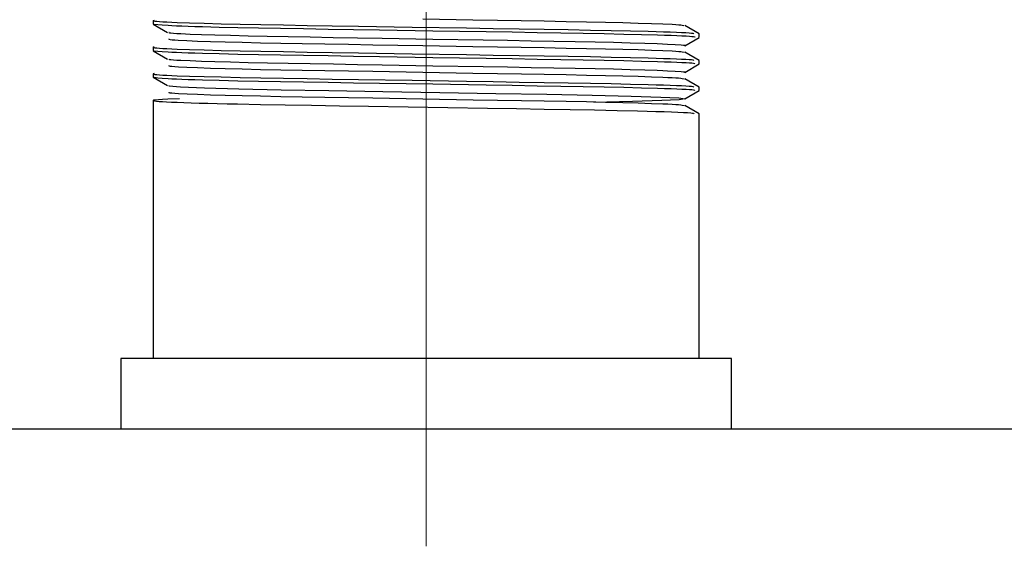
# Model space of a CAD drawing. Header units: millimetres. Extents: x 262469 to 275208, y -32539 to 9411.
# Tile 187 of 256: x 267798 to 267819, y -13723 to -13712. Entities that reach past the tile are written whole.
import ezdxf

# ---------------------------------------------------------------- set-up
doc = ezdxf.new("R2010")
doc.units = ezdxf.units.MM
doc.header["$LTSCALE"] = 100
doc.layers.add('$ IE_TELETECHNIKA', color=5, linetype='Continuous', lineweight=30)

msp = doc.modelspace()

# ---------------------------------------------------------------- linework, layer by layer
at = {"layer": '$ IE_TELETECHNIKA', "color": 7, "linetype": 'Continuous', "lineweight": 5, "ltscale": 20.32}
for p, q in [((267806.642, -13701.264), (267806.642, -13719.389)), ((267806.642, -13719.389), (267806.642, -13723.389))]:
    msp.add_line(p, q, dxfattribs=at)
at = {"layer": '$ IE_TELETECHNIKA', "color": 7, "linetype": 'Continuous'}
for p, q in [((267800.83, -13712.198), (267800.83, -13712.269)), ((267800.831, -13712.271), (267801.138, -13712.448)), ((267812.453, -13712.479), (267812.146, -13712.302)), ((267812.455, -13712.552), (267812.455, -13712.481)), ((267812.146, -13712.732), (267812.453, -13712.554)), ((267800.83, -13712.765), (267800.83, -13712.836)), ((267800.831, -13712.838), (267801.138, -13713.015)), ((267812.453, -13713.046), (267812.146, -13712.869)), ((267812.455, -13713.119), (267812.455, -13713.048)), ((267812.146, -13713.299), (267812.453, -13713.121)), ((267800.83, -13713.332), (267800.83, -13713.403)), ((267800.831, -13713.405), (267801.138, -13713.582)), ((267812.453, -13713.613), (267812.146, -13713.436)), ((267812.146, -13713.866), (267812.453, -13713.688)), ((267812.455, -13713.686), (267812.455, -13713.615)), ((267800.83, -13713.899), (267800.83, -13719.389)), ((267812.453, -13714.18), (267812.146, -13714.003)), ((267812.455, -13719.389), (267812.455, -13714.182)), ((267800.142, -13719.389), (267800.142, -13720.889)), ((267813.142, -13719.389), (267800.142, -13719.389)), ((267813.142, -13720.889), (267813.142, -13719.389)), ((267731.642, -13720.889), (268011.642, -13720.889))]:
    msp.add_line(p, q, dxfattribs=at)
for points in [[(267800.855, -13712.192), (267800.828, -13712.2), (267800.837, -13712.204), (267800.863, -13712.209), (267800.906, -13712.213), (267800.964, -13712.217), (267801.037, -13712.222), (267801.124, -13712.226), (267801.225, -13712.231), (267801.34, -13712.236), (267801.606, -13712.245), (267801.919, -13712.255), (267802.279, -13712.264), (267802.681, -13712.273), (267803.124, -13712.282), (267803.602, -13712.29), (267804.11, -13712.299), (267804.644, -13712.307), (267805.198, -13712.316), (267806.342, -13712.335), (267807.5, -13712.354), (267808.069, -13712.363), (267808.624, -13712.372), (267809.157, -13712.38), (267809.663, -13712.389), (267810.138, -13712.398), (267810.581, -13712.407), (267810.99, -13712.415), (267811.364, -13712.425), (267811.535, -13712.429), (267811.694, -13712.434), (267811.838, -13712.439), (267811.967, -13712.444), (267812.078, -13712.448), (267812.17, -13712.453), (267812.241, -13712.457), (267812.29, -13712.462), (267812.32, -13712.466), (267812.334, -13712.471), (267812.339, -13712.479)], [(267800.859, -13712.271), (267800.932, -13712.28), (267801.022, -13712.288), (267801.148, -13712.297), (267801.23, -13712.302), (267801.328, -13712.306), (267801.442, -13712.311), (267801.573, -13712.315), (267801.718, -13712.32), (267801.878, -13712.325), (267802.235, -13712.334), (267802.636, -13712.343), (267803.072, -13712.352), (267803.539, -13712.36), (267804.034, -13712.368), (267804.553, -13712.377), (267805.093, -13712.385), (267805.649, -13712.394), (267806.787, -13712.413), (267807.919, -13712.431), (267808.469, -13712.44), (267809.001, -13712.449), (267809.508, -13712.457), (267809.986, -13712.466), (267810.433, -13712.474), (267810.847, -13712.483), (267811.226, -13712.492), (267811.566, -13712.501), (267811.718, -13712.506), (267811.857, -13712.511), (267811.98, -13712.515), (267812.087, -13712.52), (267812.177, -13712.524), (267812.247, -13712.529), (267812.298, -13712.533), (267812.331, -13712.538), (267812.358, -13712.546), (267812.356, -13712.554)], [(267806.571, -13712.161), (267807.638, -13712.18), (267808.16, -13712.189), (267808.667, -13712.197), (267809.155, -13712.206), (267809.62, -13712.214), (267810.056, -13712.222), (267810.46, -13712.231), (267810.828, -13712.24), (267811.155, -13712.249), (267811.439, -13712.258), (267811.68, -13712.267), (267811.877, -13712.276), (267811.955, -13712.281), (267812.017, -13712.285), (267812.063, -13712.29), (267812.093, -13712.294), (267812.127, -13712.302)], [(267801.168, -13712.448), (267801.166, -13712.452), (267801.177, -13712.457), (267801.209, -13712.461), (267801.262, -13712.465), (267801.332, -13712.47), (267801.416, -13712.474), (267801.615, -13712.483), (267801.856, -13712.493), (267802.144, -13712.502), (267802.477, -13712.511), (267802.851, -13712.52), (267803.26, -13712.529), (267803.701, -13712.537), (267804.172, -13712.545), (267804.665, -13712.554), (267805.178, -13712.563), (267805.705, -13712.572), (267806.781, -13712.59), (267807.852, -13712.609), (267808.372, -13712.617), (267808.876, -13712.626), (267809.358, -13712.634), (267809.814, -13712.643), (267810.24, -13712.651), (267810.63, -13712.66), (267810.983, -13712.669), (267811.295, -13712.678), (267811.561, -13712.688), (267811.675, -13712.692), (267811.776, -13712.697), (267811.943, -13712.706), (267812.072, -13712.715), (267812.12, -13712.719), (267812.151, -13712.723), (267812.158, -13712.727), (267812.137, -13712.732)], [(267801.166, -13712.588), (267801.167, -13712.596), (267801.19, -13712.6), (267801.232, -13712.604), (267801.292, -13712.609), (267801.366, -13712.613), (267801.55, -13712.622), (267801.777, -13712.632), (267802.048, -13712.641), (267802.365, -13712.65), (267802.723, -13712.659), (267803.118, -13712.668), (267803.546, -13712.676), (267804.003, -13712.684), (267804.486, -13712.693), (267804.988, -13712.701), (267805.507, -13712.71), (267806.571, -13712.728), (267807.638, -13712.747), (267808.16, -13712.756), (267808.667, -13712.764), (267809.156, -13712.773), (267809.62, -13712.781), (267810.056, -13712.789), (267810.46, -13712.798), (267810.828, -13712.807), (267811.155, -13712.816), (267811.439, -13712.825), (267811.681, -13712.834), (267811.877, -13712.843), (267811.955, -13712.848), (267812.017, -13712.852), (267812.062, -13712.857), (267812.093, -13712.861), (267812.13, -13712.869)], [(267800.855, -13712.759), (267800.828, -13712.767), (267800.837, -13712.771), (267800.863, -13712.775), (267800.906, -13712.78), (267800.964, -13712.784), (267801.037, -13712.789), (267801.124, -13712.793), (267801.225, -13712.798), (267801.34, -13712.803), (267801.606, -13712.812), (267801.919, -13712.821), (267802.279, -13712.831), (267802.681, -13712.84), (267803.124, -13712.849), (267803.602, -13712.857), (267804.11, -13712.866), (267804.644, -13712.874), (267805.198, -13712.883), (267806.342, -13712.902), (267807.5, -13712.921), (267808.069, -13712.93), (267808.624, -13712.939), (267809.157, -13712.947), (267809.663, -13712.956), (267810.138, -13712.965), (267810.581, -13712.974), (267810.99, -13712.982), (267811.364, -13712.992), (267811.535, -13712.996), (267811.694, -13713.001), (267811.838, -13713.006), (267811.967, -13713.011), (267812.078, -13713.015), (267812.17, -13713.02), (267812.241, -13713.024), (267812.29, -13713.029), (267812.32, -13713.033), (267812.334, -13713.038), (267812.339, -13713.046)], [(267800.859, -13712.838), (267800.932, -13712.847), (267801.022, -13712.855), (267801.148, -13712.864), (267801.23, -13712.869), (267801.328, -13712.873), (267801.442, -13712.878), (267801.573, -13712.882), (267801.718, -13712.887), (267801.878, -13712.892), (267802.235, -13712.901), (267802.636, -13712.91), (267803.072, -13712.918), (267803.539, -13712.927), (267804.034, -13712.935), (267804.553, -13712.944), (267805.093, -13712.952), (267805.649, -13712.961), (267806.786, -13712.98), (267807.919, -13712.998), (267808.469, -13713.007), (267809.001, -13713.016), (267809.508, -13713.024), (267809.986, -13713.033), (267810.433, -13713.041), (267810.847, -13713.05), (267811.226, -13713.059), (267811.566, -13713.068), (267811.718, -13713.073), (267811.857, -13713.077), (267811.98, -13713.082), (267812.087, -13713.087), (267812.177, -13713.091), (267812.247, -13713.096), (267812.298, -13713.1), (267812.331, -13713.105), (267812.358, -13713.113), (267812.356, -13713.121)], [(267801.167, -13713.015), (267801.164, -13713.019), (267801.175, -13713.024), (267801.209, -13713.028), (267801.263, -13713.032), (267801.333, -13713.037), (267801.417, -13713.041), (267801.615, -13713.05), (267801.857, -13713.06), (267802.145, -13713.069), (267802.478, -13713.078), (267802.851, -13713.087), (267803.261, -13713.096), (267803.702, -13713.104), (267804.173, -13713.112), (267804.666, -13713.121), (267805.179, -13713.13), (267805.706, -13713.139), (267806.782, -13713.157), (267807.853, -13713.176), (267808.373, -13713.184), (267808.877, -13713.193), (267809.359, -13713.201), (267809.815, -13713.21), (267810.24, -13713.218), (267810.631, -13713.227), (267810.984, -13713.236), (267811.296, -13713.245), (267811.562, -13713.255), (267811.676, -13713.259), (267811.777, -13713.264), (267811.944, -13713.273), (267812.073, -13713.282), (267812.12, -13713.286), (267812.15, -13713.29), (267812.156, -13713.294), (267812.134, -13713.299)], [(267801.167, -13713.155), (267801.166, -13713.163), (267801.189, -13713.167), (267801.231, -13713.171), (267801.292, -13713.176), (267801.367, -13713.18), (267801.55, -13713.189), (267801.777, -13713.199), (267802.048, -13713.208), (267802.365, -13713.217), (267802.723, -13713.226), (267803.118, -13713.235), (267803.546, -13713.243), (267804.003, -13713.251), (267804.486, -13713.26), (267804.989, -13713.268), (267805.507, -13713.277), (267806.571, -13713.295), (267807.638, -13713.314), (267808.16, -13713.323), (267808.668, -13713.331), (267809.156, -13713.34), (267809.62, -13713.348), (267810.056, -13713.356), (267810.46, -13713.365), (267810.828, -13713.374), (267811.155, -13713.383), (267811.44, -13713.392), (267811.681, -13713.401), (267811.785, -13713.406), (267811.877, -13713.41), (267811.954, -13713.415), (267812.016, -13713.419), (267812.061, -13713.424), (267812.093, -13713.428), (267812.132, -13713.436)], [(267800.855, -13713.325), (267800.828, -13713.334), (267800.837, -13713.338), (267800.863, -13713.342), (267800.906, -13713.347), (267800.964, -13713.351), (267801.037, -13713.356), (267801.124, -13713.36), (267801.225, -13713.365), (267801.34, -13713.37), (267801.606, -13713.379), (267801.919, -13713.388), (267802.279, -13713.398), (267802.681, -13713.407), (267803.124, -13713.416), (267803.602, -13713.424), (267804.11, -13713.433), (267804.644, -13713.441), (267805.198, -13713.45), (267806.342, -13713.469), (267807.5, -13713.488), (267808.069, -13713.497), (267808.624, -13713.506), (267809.157, -13713.514), (267809.663, -13713.523), (267810.138, -13713.532), (267810.581, -13713.54), (267810.99, -13713.549), (267811.364, -13713.559), (267811.535, -13713.563), (267811.694, -13713.568), (267811.838, -13713.573), (267811.967, -13713.577), (267812.078, -13713.582), (267812.17, -13713.587), (267812.241, -13713.591), (267812.29, -13713.596), (267812.32, -13713.6), (267812.334, -13713.604), (267812.339, -13713.613)], [(267800.859, -13713.405), (267800.932, -13713.414), (267801.022, -13713.422), (267801.148, -13713.431), (267801.23, -13713.436), (267801.328, -13713.44), (267801.442, -13713.445), (267801.573, -13713.449), (267801.718, -13713.454), (267801.878, -13713.459), (267802.235, -13713.468), (267802.636, -13713.477), (267803.072, -13713.485), (267803.539, -13713.494), (267804.034, -13713.502), (267804.553, -13713.511), (267805.093, -13713.519), (267805.649, -13713.528), (267806.787, -13713.547), (267807.919, -13713.565), (267808.469, -13713.574), (267809.001, -13713.583), (267809.508, -13713.591), (267809.986, -13713.6), (267810.433, -13713.608), (267810.847, -13713.617), (267811.227, -13713.626), (267811.566, -13713.635), (267811.718, -13713.64), (267811.857, -13713.644), (267811.98, -13713.649), (267812.087, -13713.654), (267812.177, -13713.658), (267812.247, -13713.663), (267812.298, -13713.667), (267812.331, -13713.671), (267812.358, -13713.68), (267812.356, -13713.688)], [(267801.167, -13713.722), (267801.164, -13713.73), (267801.188, -13713.734), (267801.231, -13713.738), (267801.292, -13713.743), (267801.367, -13713.747), (267801.551, -13713.756), (267801.777, -13713.765), (267802.048, -13713.775), (267802.366, -13713.784), (267802.724, -13713.793), (267803.118, -13713.802), (267803.546, -13713.81), (267804.004, -13713.818), (267804.486, -13713.826), (267804.989, -13713.835), (267805.507, -13713.844), (267806.572, -13713.862), (267807.639, -13713.881), (267808.161, -13713.89), (267808.668, -13713.898), (267809.156, -13713.907), (267809.621, -13713.915), (267810.057, -13713.923), (267810.461, -13713.932), (267810.828, -13713.941), (267811.156, -13713.95), (267811.44, -13713.959), (267811.682, -13713.968), (267811.786, -13713.973), (267811.877, -13713.977), (267811.954, -13713.982), (267812.015, -13713.986), (267812.061, -13713.991), (267812.093, -13713.995), (267812.135, -13714.003)], [(267801.166, -13713.582), (267801.166, -13713.589), (267801.415, -13713.608), (267801.92, -13713.629), (267802.654, -13713.649), (267803.554, -13713.668), (267804.57, -13713.686), (267805.718, -13713.706), (267806.93, -13713.727), (267808.122, -13713.747), (267809.212, -13713.766), (267810.172, -13713.784), (267811.003, -13713.804), (267811.634, -13713.825), (267812.019, -13713.845), (267812.148, -13713.863), (267812.03, -13713.881), (267811.655, -13713.902), (267811.033, -13713.922), (267810.21, -13713.942), (267810.21, -13713.942)], [(267801.388, -13713.863), (267801.141, -13713.873), (267801.032, -13713.879), (267800.942, -13713.884), (267800.876, -13713.888), (267800.84, -13713.893), (267800.829, -13713.898), (267800.837, -13713.902), (267800.86, -13713.907), (267800.9, -13713.912), (267800.955, -13713.917), (267801.027, -13713.922), (267801.116, -13713.927), (267801.221, -13713.932), (267801.343, -13713.937), (267801.482, -13713.942), (267801.637, -13713.947), (267801.807, -13713.952), (267801.992, -13713.958), (267802.19, -13713.963), (267802.403, -13713.968), (267802.628, -13713.973), (267803.113, -13713.982), (267803.641, -13713.992), (267804.204, -13714.001), (267804.797, -13714.011), (267805.412, -13714.021), (267807.948, -13714.062), (267808.562, -13714.072), (267809.151, -13714.081), (267809.707, -13714.091), (267810.225, -13714.1), (267810.704, -13714.11), (267811.141, -13714.12), (267811.344, -13714.125), (267811.533, -13714.13), (267811.707, -13714.135), (267811.864, -13714.141), (267812.001, -13714.146), (267812.117, -13714.151), (267812.208, -13714.156), (267812.273, -13714.161), (267812.312, -13714.166), (267812.332, -13714.171), (267812.339, -13714.18)]]:
    msp.add_lwpolyline(points, dxfattribs=at)

doc.saveas('drawing.dxf')
